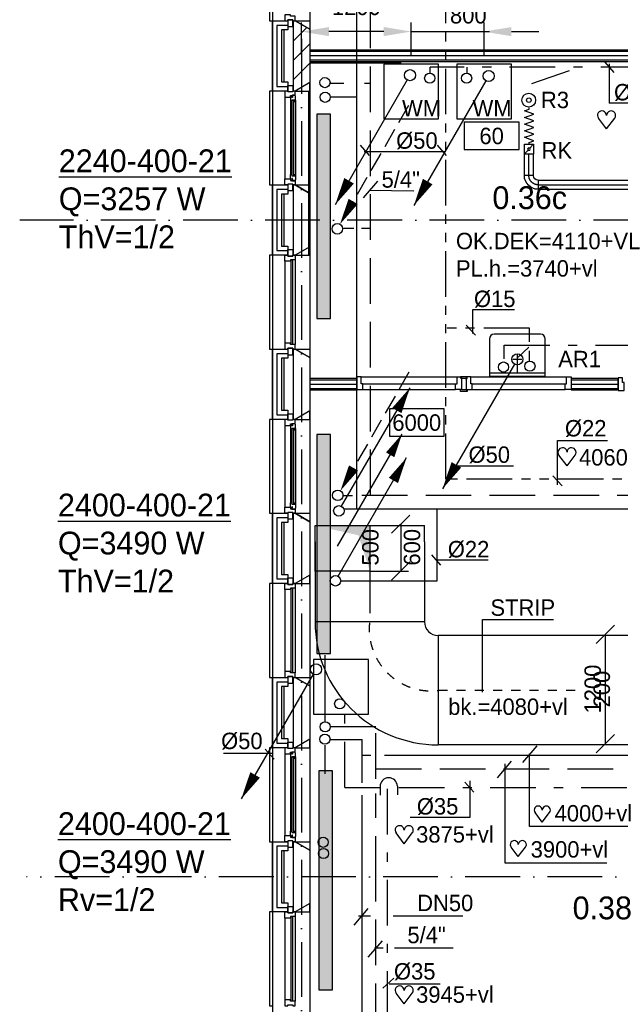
# Model space of a CAD drawing. Extents: x 25315 to 170951, y 867852 to 951952.
# Tile 57 of 119: x 114934 to 121517, y 889830 to 900625. Entities that reach past the tile are written whole.
import ezdxf
from ezdxf.enums import TextEntityAlignment as Align

# ---------------------------------------------------------------- set-up
doc = ezdxf.new("R2010")
doc.units = 0
doc.header["$LTSCALE"] = 100
for name, pattern in [('2322107', [2000, 1000, 1000]), ('2322108', [7, 5, -2]), ('2322109', [10, 5, -2, 1, -2]), ('2322110', [10, 5, -1, 1, -1, 1, -1]), ('CENTER2', [11.25, 7.5, -1.25, 1.25, -1.25]), ('CENTER4', [5, 3.125, -0.625, 0.625, -0.625]), ('DASHDOT', [9, 6, -1.5, 0, -1.5]), ('HIDDEN', [2, 1, -1]), ('LURETOUR', [6, 4, -2])]:
    doc.linetypes.add(name, pattern=pattern)
doc.layers.get('0').update_dxf_attribs({"linetype": 'CONTINUOUS'})
doc.layers.get('DEFPOINTS').update_dxf_attribs({"linetype": 'CONTINUOUS'})
for name, color, linetype in [('AL$7----_STRAMIEN', 1, 'DASHDOT'), ('BOUW', 8, 'CONTINUOUS'), ('FL82----', 7, 'CONTINUOUS'), ('WI561---', 1, 'CONTINUOUS'), ('WL524---', 4, 'CONTINUOUS'), ('WL531---', 4, 'CONTINUOUS'), ('WL532---', 4, 'CONTINUOUS'), ('WL561---', 4, 'CONTINUOUS'), ('WL561---_AANVOER', 4, 'CONTINUOUS'), ('WL561---_RETOUR', 4, 'CONTINUOUS'), ('WL570---', 3, 'CONTINUOUS'), ('WL570---_HARTLIJN', 7, 'CONTINUOUS'), ('WL570---_RETOUR', 3, 'CONTINUOUS'), ('WL570---_TOEVOER', 3, 'CONTINUOUS'), ('WM570---', 1, 'CONTINUOUS')]:
    doc.layers.add(name, color=color, linetype=linetype)
doc.styles.add('BURO-018', font='BUROFONT.shx', dxfattribs={"height": 180})
doc.styles.add('BURO-025', font='BUROFONT.shx', dxfattribs={"height": 250})
doc.dimstyles.new('CEES', dxfattribs={"dimscale": 100, "dimtxt": 3, "dimasz": 3, "dimexe": 1, "dimexo": 1, "dimgap": 1.5, "dimtad": 0, "dimdec": 0, "dimzin": 0, "dimtxsty": 'BURO-018', "dimcen": -3, "dimdle": 1.25, "dimclrd": 1, "dimclre": 1, "dimclrt": 1, "dimazin": 3, "dimtfac": 0.75, "dimtdec": 0, "dimtofl": 0, "dimtmove": 0, "dimatfit": 3, "dimtvp": 1.5, "dimtolj": 1, "dimtzin": 0})

# ---------------------------------------------------------------- blocks, each defined once
blk = doc.blocks.new('2322401')
at = {"color": 0, "linetype": 'CONTINUOUS'}
for p, q in [((-0.5, 0.5, 1), (-0.5, 0.5)), ((-0.5, 0.5, 1), (-0.5, -0.5, 1)), ((0.5, 0.5, 1), (-0.5, 0.5, 1)), ((0.5, 0.5), (-0.5, 0.5)), ((-0.5, 0.5), (-0.5, -0.5)), ((0.5, 0.5, 1), (0.5, 0.5)), ((0.5, -0.5, 1), (0.5, 0.5, 1)), ((0.5, -0.5), (0.5, 0.5)), ((-0.5, -0.5, 1), (-0.5, -0.5)), ((-0.5, -0.5, 1), (0.5, -0.5, 1)), ((-0.5, -0.5), (0.5, -0.5)), ((0.5, -0.5, 1), (0.5, -0.5))]:
    blk.add_line(p, q, dxfattribs=at)
blk = doc.blocks.new('LDV1107')
at = {"color": 0, "linetype": 'CONTINUOUS'}
blk.add_line((0.25, 0.433), (6.75, 11.691), dxfattribs=at)
blk.add_lwpolyline([(6.75, 11.691, 0, 1, 0), (5.5, 9.526, 1, 1, 0)], format="xyseb", dxfattribs=at)
blk.add_circle((0, 0), 0.5, dxfattribs=at)
blk = doc.blocks.new('LDV2121')
at = {"color": 0, "linetype": 'CONTINUOUS'}
blk.add_line((-0.25, -0.433), (-6.75, -11.691), dxfattribs=at)
blk.add_lwpolyline([(-6.75, -11.691, 0, 1, 0), (-5.5, -9.526, 1, 1, 0)], format="xyseb", dxfattribs=at)
blk.add_circle((0, 0), 0.5, dxfattribs=at)
blk = doc.blocks.new('LDV3108')
at = {"color": 0, "linetype": 'CONTINUOUS'}
for p, q in [((6.75, 11.691), (5.813, 10.068)), ((5.438, 9.418), (4.5, 7.794)), ((4.125, 7.145), (3.188, 5.521)), ((2.813, 4.871), (1.875, 3.248)), ((1.5, 2.598), (0.563, 0.974))]:
    blk.add_line(p, q, dxfattribs=at)
blk.add_lwpolyline([(0.25, 0.433, 0, 1, 0), (1.5, 2.598, 1, 1, 0)], format="xyseb", dxfattribs=at)
blk.add_circle((0, 0), 0.5, dxfattribs=at)
blk = doc.blocks.new('LU-ORNAM-969610')
at = {"color": 0, "linetype": 'CONTINUOUS'}
for radius in [75, 25]:
    blk.add_circle((0, 0), radius, dxfattribs=at)
blk = doc.blocks.new('LU-ORND')
at = {"color": 0, "linetype": 'CONTINUOUS'}
for p, q in [((-3, 1.5), (-3, -1.5)), ((3, 1.5), (-3, 1.5)), ((3, -1.5), (3, 1.5)), ((-3, -1.5), (3, -1.5))]:
    blk.add_line(p, q, dxfattribs=at)
blk = doc.blocks.new('LU-PIJL1')
at = {"color": 0, "linetype": 'CONTINUOUS'}
blk.add_line((0, 0), (10.12, 17.54), dxfattribs=at)
blk.add_lwpolyline([(10.12, 17.54, 0, 1.5, 0), (8.25, 14.29, 1.5, 1.5, 0)], format="xyseb", dxfattribs=at)
blk = doc.blocks.new('LU-2-KIZ')
at = {"color": 0, "linetype": 'CONTINUOUS'}
for p, q in [((-0.5, 0.5), (0.5, 0.5)), ((-0.5, -0.5), (-0.5, 0.5)), ((0.5, 0.5), (0.5, -0.5)), ((0.5, -0.5), (-0.5, -0.5))]:
    blk.add_line(p, q, dxfattribs=at)
for points in [[(-0.5, 0.5), (-0.289, 0.289), (0.5, 0.5)], [(-0.5, 0.5), (-0.289, 0.289), (-0.5, -0.5)]]:
    blk.add_solid(points, dxfattribs=at)
blk = doc.blocks.new('*D178')
at = {"color": 1, "linetype": 'BYBLOCK'}
for p, q in [((118024, 594365), (118024, 594721)), ((119224, 594365), (119224, 594721)), ((118924, 594621), (118324, 594621))]:
    blk.add_line(p, q, dxfattribs=at)
for points in [[(118324, 594671), (118324, 594571), (118024, 594621)], [(118924, 594671), (118924, 594571), (119224, 594621)]]:
    blk.add_solid(points, dxfattribs=at)
at = {"layer": 'DEFPOINTS', "color": 0, "linetype": 'BYBLOCK'}
for p in [(118024, 594621), (118024, 594265), (119224, 594265)]:
    blk.add_point(p, dxfattribs=at)
at = {"color": 1, "linetype": 'BYBLOCK', "insert": (118624, 594891), "char_height": 180, "attachment_point": 5, "style": 'BURO-018'}
blk.add_mtext('\\A1;1200', dxfattribs=at)
blk = doc.blocks.new('CVRINFO2')
at = {"color": 0, "linetype": 'CONTINUOUS', "style": 'BURO-025'}
for tag, p in [('CV_TEXT125', (0, 0)), ('CV_TEXT225', (0, -4.17)), ('CV_TEXT325', (0, -8.33)), ('CV_TEXT425', (0, -12.5))]:
    blk.add_attdef(tag, p, '', height=2.5, dxfattribs=at)
blk = doc.blocks.new('CVHATCH1')
at = {"color": 0, "linetype": 'CONTINUOUS'}
blk.add_solid([(-0.5, -0.5), (0.5, -0.5), (-0.5, 0.5), (0.5, 0.5)], dxfattribs=at)
blk = doc.blocks.new('HART')
at = {"color": 1}
for q in [(-39.7, 52.4), (39.7, 52.4)]:
    blk.add_line((0, 0), q, dxfattribs=at)
for centre, start, end in [((-22.1, 65.7), 0, 217.1867), ((22.1, 65.7), 322.8133, 180)]:
    blk.add_arc(centre, 22.1, start, end, dxfattribs=at)
blk = doc.blocks.new('LU-1D-KL-646F')
at = {"color": 0, "linetype": 'CONTINUOUS'}
for p, q in [((-56, 50), (-56, -50)), ((56, 50), (-56, 50)), ((45, 41), (10, 9)), ((56, -50), (56, 50)), ((-56, -50), (56, -50)), ((-10, -9), (-45, -41))]:
    blk.add_line(p, q, dxfattribs=at)
blk.add_circle((0, 0), 14, dxfattribs=at)
blk = doc.blocks.new('LU-1D-F-64187')
at = {"color": 0, "linetype": 'CONTINUOUS'}
for p, q in [((-196, 0), (-182, 0)), ((-182, 0), (-164, 50)), ((-164, 50), (-146, 0)), ((-146, 0), (-127, -50)), ((-127, -50), (-109, 0)), ((-109, 0), (-91, 50)), ((-91, 50), (-73, 0)), ((-73, 0), (-55, -50)), ((-55, -50), (-36, 0)), ((-36, 0), (-18, 50)), ((-18, 50), (0, 0)), ((0, 0), (18, -50)), ((18, -50), (36, 0)), ((36, 0), (55, 50)), ((55, 50), (73, 0)), ((73, 0), (91, -50)), ((91, -50), (109, 0)), ((109, 0), (127, 50)), ((127, 50), (146, 0)), ((146, 0), (164, -50)), ((164, -50), (182, 0)), ((182, 0), (196, 0))]:
    blk.add_line(p, q, dxfattribs=at)
blk = doc.blocks.new('LU-1D-B--1-645A64')
at = {"color": 0, "linetype": 'CONTINUOUS'}
for p, q in [((-100, -50), (-100, 50)), ((-50, -100), (50, -100))]:
    blk.add_line(p, q, dxfattribs=at)
for radius in [150, 50]:
    blk.add_arc((-100, -100), radius, 0, 90, dxfattribs=at)
at = {"layer": 'WL570---_HARTLIJN', "linetype": 'CENTER4'}
blk.add_arc((-100, -100), 100, 0, 90, dxfattribs=at)
blk = doc.blocks.new('LU-1D-K-64')
at = {"color": 0, "linetype": 'CONTINUOUS'}
for p, q in [((-0.5, 50), (0.5, 50)), ((-0.5, -50), (0.5, -50))]:
    blk.add_line(p, q, dxfattribs=at)
at = {"layer": 'WL570---_HARTLIJN', "linetype": 'CENTER2'}
blk.add_line((-0.5, 0), (0.5, 0), dxfattribs=at)
blk = doc.blocks.new('LDS')
at = {"color": 0, "linetype": 'CONTINUOUS'}
for p, q in [((0, 1), (1, 1)), ((0, -1), (1, -1))]:
    blk.add_line(p, q, dxfattribs=at)
blk.add_arc((0, 0), 1, 90, 270, dxfattribs=at)
blk = doc.blocks.new('LU-2D-B--1-4B05A')
at = {"color": 0, "linetype": 'CONTINUOUS'}
for p, q in [((-750, -600), (-750, 600)), ((-600, -750), (600, -750))]:
    blk.add_line(p, q, dxfattribs=at)
for radius in [1350, 150]:
    blk.add_arc((-750, -750), radius, 0, 90, dxfattribs=at)
blk = doc.blocks.new('LU-2D-K-4B0')
at = {"color": 0, "linetype": 'CONTINUOUS'}
for p, q in [((-0.5, 600), (0.5, 600)), ((-0.5, -600), (0.5, -600))]:
    blk.add_line(p, q, dxfattribs=at)
blk = doc.blocks.new('*U490', base_point=(121459, 587401))
at = {"layer": 'WM570---', "linetype": 'CONTINUOUS'}
for p, q in [((121559, 588101), (121359, 587901)), ((121459, 586801), (121459, 588001)), ((121559, 586901), (121359, 586701))]:
    blk.add_line(p, q, dxfattribs=at)
at = {"layer": 'WM570---', "linetype": 'CONTINUOUS', "style": 'BURO-018'}
for s, p in [('1200', (121409, 587401)), ('200', (121509, 587401))]:
    blk.add_text(s, height=180, rotation=90, dxfattribs=at).set_placement(p, align=Align.CENTER)

msp = doc.modelspace()

# ---------------------------------------------------------------- linework, layer by layer
at = {"color": 1, "linetype": 'BYBLOCK'}
for p, q in [((120023.6, 900238.1), (120023.6, 900593.8)), ((118923.6, 900493.8), (118623.6, 900493.8)), ((120323.6, 900493.8), (120623.6, 900493.8))]:
    msp.add_line(p, q, dxfattribs=at)
at = {"color": 0, "linetype": 'CONTINUOUS'}
for p, q in [((120083.3, 897126.3), (120083.3, 896716.3)), ((120643.3, 897176.3), (120133.3, 897176.3)), ((120693.3, 896716.3), (120693.3, 897126.3)), ((120338.3, 896901.3), (120438.3, 896901.3)), ((120388.3, 896751.3), (120388.3, 896951.3)), ((120083.3, 896751.3), (120693.3, 896751.3)), ((120083.3, 896716.3), (120693.3, 896716.3))]:
    msp.add_line(p, q, dxfattribs=at)
for centre, start, end in [((120133.3, 897126.3), 90, 180), ((120643.3, 897126.3), 0, 90)]:
    msp.add_arc(centre, 50, start, end, dxfattribs=at)
at = {"color": 1, "linetype": 'BYBLOCK'}
for points in [[(118923.6, 900543.8), (118923.6, 900443.8), (119223.6, 900493.8)], [(120323.6, 900543.8), (120323.6, 900443.8), (120023.6, 900493.8)]]:
    msp.add_solid(points, dxfattribs=at)
at = {"layer": 'AL$7----_STRAMIEN', "color": 1}
for p, q in [((118023.6, 949018.6), (118023.6, 877276.5)), ((118023.6, 949018.6), (118023.6, 877276.5)), ((129025.4, 898427.5), (114934.4, 898427.5)), ((129419.2, 891227.5), (115008.8, 891227.5))]:
    msp.add_line(p, q, dxfattribs=at)
at = {"layer": 'BOUW'}
for p, q in [((117703.6, 912737.5), (117703.6, 880107.7)), ((117703.6, 900612.7), (117872.6, 900612.7)), ((117703.6, 899842.7), (117703.6, 900612.7)), ((117753.6, 900562.7), (117753.6, 899892.7)), ((117872.6, 900562.7), (117753.6, 900562.7)), ((117753.6, 900562.7), (117753.6, 899892.7)), ((117872.6, 900562.7), (117753.6, 900562.7)), ((117872.6, 900612.7), (117872.6, 900512.7)), ((117933.6, 899842.7), (117933.6, 900612.7)), ((117933.6, 900612.7), (117953.6, 900612.7)), ((117933.6, 900603.6), (117942.7, 900612.7)), ((117933.6, 900391.5), (118081.2, 900539)), ((117953.6, 900612.7), (118113.6, 900520.3)), ((117803.6, 900512.7), (117803.6, 899942.7)), ((117872.6, 900512.7), (117803.6, 900512.7)), ((117833.6, 899942.7), (117833.6, 900512.7)), ((117933.6, 899942.7), (117933.6, 900512.7)), ((118113.6, 900520.3), (118113.6, 899935.1)), ((117933.6, 900179.3), (118113.6, 900359.3)), ((125611.1, 900290.2), (118113.6, 900290.2)), ((118113.6, 900290.2), (118113.6, 900165.2)), ((125596.1, 900275.2), (118113.6, 900275.2)), ((125548.6, 900227.7), (118113.6, 900227.7)), ((117933.6, 899967.2), (118113.6, 900147.2)), ((125501.1, 900180.2), (118113.6, 900180.2)), ((118113.6, 900165.2), (125486.1, 900165.2)), ((118113.6, 900152.7), (119113.6, 900152.7)), ((117753.6, 899892.7), (117872.6, 899892.7)), ((117753.6, 899892.7), (117872.6, 899892.7)), ((117803.6, 899942.7), (117872.6, 899942.7)), ((117872.6, 899942.7), (117872.6, 899842.7)), ((118113.6, 899935.1), (117953.6, 899842.7)), ((117872.6, 899842.7), (117703.6, 899842.7)), ((117953.6, 899842.7), (117933.6, 899842.7)), ((118098.6, 899842.7), (118098.6, 898042.7)), ((117703.6, 898042.7), (117703.6, 898812.7)), ((117703.6, 898812.7), (117872.6, 898812.7)), ((117872.6, 898812.7), (117872.6, 898712.7)), ((117933.6, 898042.7), (117933.6, 898812.7)), ((117933.6, 898812.7), (117953.6, 898812.7)), ((117953.6, 898812.7), (118113.6, 898720.3)), ((117753.6, 898762.7), (117753.6, 898092.7)), ((117872.6, 898762.7), (117753.6, 898762.7)), ((117872.6, 898762.7), (117753.6, 898762.7)), ((117803.6, 898712.7), (117803.6, 898142.7)), ((117872.6, 898712.7), (117803.6, 898712.7)), ((117833.6, 898142.7), (117833.6, 898712.7)), ((117933.6, 898142.7), (117933.6, 898712.7)), ((118113.6, 898720.3), (118113.6, 898135.1)), ((117872.6, 898042.7), (117703.6, 898042.7)), ((117753.6, 898092.7), (117872.6, 898092.7)), ((117753.6, 898092.7), (117872.6, 898092.7)), ((117803.6, 898142.7), (117872.6, 898142.7)), ((117872.6, 898142.7), (117872.6, 898042.7)), ((117953.6, 898042.7), (117933.6, 898042.7)), ((118113.6, 898135.1), (117953.6, 898042.7)), ((117703.6, 897012.7), (117872.6, 897012.7)), ((117703.6, 896242.7), (117703.6, 897012.7)), ((117872.6, 896962.7), (117753.6, 896962.7)), ((117753.6, 896962.7), (117753.6, 896292.7)), ((117872.6, 896962.7), (117753.6, 896962.7)), ((117872.6, 897012.7), (117872.6, 896912.7)), ((117933.6, 896242.7), (117933.6, 897012.7)), ((117933.6, 897012.7), (117953.6, 897012.7)), ((117953.6, 897012.7), (118113.6, 896920.3)), ((117803.6, 896912.7), (117803.6, 896342.7)), ((117872.6, 896912.7), (117803.6, 896912.7)), ((117833.6, 896342.7), (117833.6, 896912.7)), ((117933.6, 896342.7), (117933.6, 896912.7)), ((118113.6, 896920.3), (118113.6, 896335.1)), ((118113.6, 896690.2), (118113.6, 896565.2)), ((118627.6, 896690.2), (118113.6, 896690.2)), ((118113.6, 896675.2), (118627.6, 896675.2)), ((118677.6, 896709.7), (118627.6, 896709.7)), ((118627.6, 896709.7), (118627.6, 896570.7)), ((118627.6, 896565.2), (118627.6, 896690.2)), ((118677.6, 896633.7), (118677.6, 896709.7)), ((118677.6, 896709.7), (119727.6, 896709.7)), ((119727.6, 896709.7), (119777.6, 896709.7)), ((119727.6, 896633.7), (119727.6, 896709.7)), ((119765.1, 896708.2), (119765.1, 896690.2)), ((119777.6, 896708.2), (119765.1, 896708.2)), ((119777.6, 896709.7), (119777.6, 896570.7)), ((119840.1, 896708.2), (119777.6, 896708.2)), ((119827.6, 896690.2), (119777.6, 896690.2)), ((119777.6, 896690.2), (119777.6, 896684.7)), ((119877.6, 896709.7), (119827.6, 896709.7)), ((119827.6, 896709.7), (119827.6, 896570.7)), ((119827.6, 896690.2), (119840.1, 896690.2)), ((119827.6, 896684.7), (119827.6, 896690.2)), ((119840.1, 896690.2), (119840.1, 896708.2)), ((119877.6, 896633.7), (119877.6, 896709.7)), ((119877.6, 896709.7), (120927.6, 896709.7)), ((120927.6, 896709.7), (120977.6, 896709.7)), ((120927.6, 896633.7), (120927.6, 896709.7)), ((120977.6, 896709.7), (120977.6, 896570.7)), ((120977.6, 896690.2), (120977.6, 896565.2)), ((121491.6, 896690.2), (120977.6, 896690.2)), ((120977.6, 896675.2), (121491.6, 896675.2)), ((121491.6, 896565.2), (121491.6, 896690.2)), ((118113.6, 896627.7), (118627.6, 896627.7)), ((118113.6, 896580.2), (118627.6, 896580.2)), ((118113.6, 896565.2), (118627.6, 896565.2)), ((118627.6, 896570.7), (118694.6, 896570.7)), ((118694.6, 896633.7), (118677.6, 896633.7)), ((118694.6, 896570.7), (118694.6, 896633.7)), ((118694.6, 896633.7), (119710.6, 896633.7)), ((118694.6, 896570.7), (119710.6, 896570.7)), ((119710.6, 896633.7), (119727.6, 896633.7)), ((119710.6, 896570.7), (119710.6, 896633.7)), ((119777.6, 896570.7), (119710.6, 896570.7)), ((119765.1, 896547.2), (119765.1, 896565.2)), ((119777.6, 896547.2), (119765.1, 896547.2)), ((119777.6, 896565.2), (119777.6, 896570.7)), ((119827.6, 896565.2), (119777.6, 896565.2)), ((119840.1, 896547.2), (119777.6, 896547.2)), ((119827.6, 896570.7), (119894.6, 896570.7)), ((119827.6, 896570.7), (119827.6, 896565.2)), ((119827.6, 896565.2), (119840.1, 896565.2)), ((119840.1, 896565.2), (119840.1, 896547.2)), ((119894.6, 896633.7), (119877.6, 896633.7)), ((119894.6, 896570.7), (119894.6, 896633.7)), ((119894.6, 896633.7), (120910.6, 896633.7)), ((119894.6, 896570.7), (120910.6, 896570.7)), ((120910.6, 896633.7), (120927.6, 896633.7)), ((120910.6, 896570.7), (120910.6, 896633.7)), ((120977.6, 896570.7), (120910.6, 896570.7)), ((120977.6, 896627.7), (121491.6, 896627.7)), ((120977.6, 896580.2), (121491.6, 896580.2)), ((120977.6, 896565.2), (121491.6, 896565.2)), ((117803.6, 896342.7), (117872.6, 896342.7)), ((117872.6, 896342.7), (117872.6, 896242.7)), ((118113.6, 896335.1), (117953.6, 896242.7)), ((117872.6, 896242.7), (117703.6, 896242.7)), ((117753.6, 896292.7), (117872.6, 896292.7)), ((117753.6, 896292.7), (117872.6, 896292.7)), ((117953.6, 896242.7), (117933.6, 896242.7)), ((117703.6, 894442.7), (117703.6, 895212.7)), ((117703.6, 895212.7), (117872.6, 895212.7)), ((117753.6, 895162.7), (117753.6, 894492.7)), ((117753.6, 895162.7), (117753.6, 894492.7)), ((117872.6, 895162.7), (117753.6, 895162.7)), ((117872.6, 895162.7), (117753.6, 895162.7)), ((117872.6, 895212.7), (117872.6, 895112.7)), ((117933.6, 894442.7), (117933.6, 895212.7)), ((117933.6, 895212.7), (117953.6, 895212.7)), ((117953.6, 895212.7), (118113.6, 895120.3)), ((117803.6, 895112.7), (117803.6, 894542.7)), ((117872.6, 895112.7), (117803.6, 895112.7)), ((117833.6, 894542.7), (117833.6, 895112.7)), ((117933.6, 894542.7), (117933.6, 895112.7)), ((118113.6, 895120.3), (118113.6, 894535.1)), ((117753.6, 894492.7), (117872.6, 894492.7)), ((117753.6, 894492.7), (117872.6, 894492.7)), ((117803.6, 894542.7), (117872.6, 894542.7)), ((117872.6, 894542.7), (117872.6, 894442.7)), ((118113.6, 894535.1), (117953.6, 894442.7)), ((117872.6, 894442.7), (117703.6, 894442.7)), ((117953.6, 894442.7), (117933.6, 894442.7)), ((117703.6, 893412.7), (117872.6, 893412.7)), ((117703.6, 892642.7), (117703.6, 893412.7)), ((117872.6, 893412.7), (117872.6, 893312.7)), ((117933.6, 892642.7), (117933.6, 893412.7)), ((117933.6, 893412.7), (117953.6, 893412.7)), ((117953.6, 893412.7), (118113.6, 893320.3)), ((117753.6, 893362.7), (117753.6, 892692.7)), ((117872.6, 893362.7), (117753.6, 893362.7)), ((117753.6, 893362.7), (117753.6, 892692.7)), ((117872.6, 893362.7), (117753.6, 893362.7)), ((117803.6, 893312.7), (117803.6, 892742.7)), ((117872.6, 893312.7), (117803.6, 893312.7)), ((117833.6, 892742.7), (117833.6, 893312.7)), ((117933.6, 892742.7), (117933.6, 893312.7)), ((118113.6, 893320.3), (118113.6, 892735.1)), ((117753.6, 892692.7), (117872.6, 892692.7)), ((117753.6, 892692.7), (117872.6, 892692.7)), ((117803.6, 892742.7), (117872.6, 892742.7)), ((117872.6, 892742.7), (117872.6, 892642.7)), ((118113.6, 892735.1), (117953.6, 892642.7)), ((117872.6, 892642.7), (117703.6, 892642.7)), ((117953.6, 892642.7), (117933.6, 892642.7)), ((117703.6, 890842.7), (117703.6, 891612.7)), ((117703.6, 891612.7), (117872.6, 891612.7)), ((117872.6, 891612.7), (117872.6, 891512.7)), ((117933.6, 890842.7), (117933.6, 891612.7)), ((117933.6, 891612.7), (117953.6, 891612.7)), ((117953.6, 891612.7), (118113.6, 891520.3)), ((117753.6, 891562.7), (117753.6, 890892.7)), ((117753.6, 891562.7), (117753.6, 890892.7)), ((117872.6, 891562.7), (117753.6, 891562.7)), ((117872.6, 891562.7), (117753.6, 891562.7)), ((117803.6, 891512.7), (117803.6, 890942.7)), ((117872.6, 891512.7), (117803.6, 891512.7)), ((117833.6, 890942.7), (117833.6, 891512.7)), ((117933.6, 890942.7), (117933.6, 891512.7)), ((118113.6, 891520.3), (118113.6, 890935.1)), ((117803.6, 890942.7), (117872.6, 890942.7)), ((117872.6, 890942.7), (117872.6, 890842.7)), ((118113.6, 890935.1), (117953.6, 890842.7)), ((117872.6, 890842.7), (117703.6, 890842.7)), ((117753.6, 890892.7), (117872.6, 890892.7)), ((117753.6, 890892.7), (117872.6, 890892.7)), ((117953.6, 890842.7), (117933.6, 890842.7))]:
    msp.add_line(p, q, dxfattribs=at)
for points in [[(118113.6, 901735.1), (118113.6, 900520.3)], [(117703.6, 901642.7), (117673.6, 901642.7), (117673.6, 900612.7), (117703.6, 900612.7)], [(118113.6, 899935.1), (118113.6, 898720.3)], [(117703.6, 899842.7), (117673.6, 899842.7), (117673.6, 898812.7), (117703.6, 898812.7)], [(117839.6, 899775.7), (117839.6, 898879.7)], [(117902.6, 899728.6), (117902.6, 898926.8)], [(117956.6, 899743.5), (117956.6, 898911.9)], [(117703.6, 898042.7), (117673.6, 898042.7), (117673.6, 897012.7), (117703.6, 897012.7)], [(118113.6, 898135.1), (118113.6, 896920.3)], [(117839.6, 897975.7), (117839.6, 897079.7)], [(117953.6, 897992.7), (117953.6, 897062.7)], [(121491.6, 896697.2), (121491.6, 896558.2), (121558.6, 896558.2), (121558.6, 896646.2), (121541.6, 896646.2), (121541.6, 896697.2), (121491.6, 896697.2)], [(118113.6, 896335.1), (118113.6, 895120.3)], [(117703.6, 896242.7), (117673.6, 896242.7), (117673.6, 895212.7), (117703.6, 895212.7)], [(117839.6, 896175.7), (117839.6, 895279.7)], [(117902.6, 896128.6), (117902.6, 895326.8)], [(117956.6, 896143.5), (117956.6, 895311.9)], [(118113.6, 894535.1), (118113.6, 893320.3)], [(117703.6, 894442.7), (117673.6, 894442.7), (117673.6, 893412.7), (117703.6, 893412.7)], [(117839.6, 894375.7), (117839.6, 893479.7)], [(117953.6, 894392.7), (117953.6, 893462.7)], [(118113.6, 892735.1), (118113.6, 891520.3)], [(117703.6, 892642.7), (117673.6, 892642.7), (117673.6, 891612.7), (117703.6, 891612.7)], [(117839.6, 892575.7), (117839.6, 891679.7)], [(117956.6, 892543.5), (117956.6, 891711.9)], [(117902.6, 892528.6), (117902.6, 891726.8)], [(118113.6, 890935.1), (118113.6, 889720.3)], [(117703.6, 890842.7), (117673.6, 890842.7), (117673.6, 889812.7), (117703.6, 889812.7)], [(117839.6, 890775.7), (117839.6, 889879.7)], [(117953.6, 890792.7), (117953.6, 889862.7)]]:
    msp.add_lwpolyline(points, dxfattribs=at)
for points in [[(117953.6, 900662.7), (117953.6, 900662.7), (117902.6, 900662.7), (117902.6, 900679.7), (117839.6, 900679.7), (117839.6, 900679.7), (117839.6, 900679.7), (117839.6, 900679.7), (117839.6, 900679.7), (117839.6, 900612.7), (117872.6, 900612.7), (117872.6, 900622.7), (117928.6, 900622.7), (117928.6, 900612.7), (117928.6, 900612.7), (117953.6, 900612.7)], [(117928.6, 900622.7), (117872.6, 900622.7), (117872.6, 900551.7), (117928.6, 900551.7)], [(117953.6, 900612.7), (118113.6, 900612.7), (118113.6, 900520.3)], [(117928.6, 899832.7), (117872.6, 899832.7), (117872.6, 899903.7), (117928.6, 899903.7)], [(117953.6, 899842.7), (118113.6, 899842.7), (118113.6, 899935.1)], [(117953.6, 899842.7), (117928.6, 899842.7), (117928.6, 899832.7), (117872.6, 899832.7), (117872.6, 899842.7), (117839.6, 899842.7), (117839.6, 899775.7), (117902.6, 899775.7), (117902.6, 899792.7), (117917.6, 899792.7), (117917.6, 899798.7), (117953.6, 899798.7)], [(117956.6, 899786), (117952.4, 899788.4), (117952.4, 899795.5), (117922.6, 899795.5), (117922.6, 899773), (117917.6, 899773), (117917.6, 899781), (117902.6, 899781), (117902.6, 899775.7), (117902.6, 899728.6), (117915.6, 899726.5), (117915.6, 899743.5), (117956.6, 899743.5)], [(117938.6, 899741.5), (117917.6, 899741.5), (117917.6, 898913.9), (117938.6, 898913.9)], [(117954.3, 899743.5), (117940.8, 899743.5), (117940.8, 899726.5), (117954.3, 899726.5)], [(117956.6, 898869.4), (117952.4, 898866.9), (117952.4, 898859.9), (117922.6, 898859.9), (117922.6, 898882.4), (117917.6, 898882.4), (117917.6, 898874.4), (117902.6, 898874.4), (117902.6, 898879.7), (117902.6, 898926.8), (117915.6, 898928.9), (117915.6, 898911.9), (117956.6, 898911.9)], [(117954.3, 898911.9), (117940.8, 898911.9), (117940.8, 898928.9), (117954.3, 898928.9)], [(117953.6, 898812.7), (117928.6, 898812.7), (117928.6, 898822.7), (117872.6, 898822.7), (117872.6, 898812.7), (117839.6, 898812.7), (117839.6, 898879.7), (117902.6, 898879.7), (117902.6, 898862.7), (117917.6, 898862.7), (117917.6, 898856.7), (117953.6, 898856.7)], [(117928.6, 898822.7), (117872.6, 898822.7), (117872.6, 898751.7), (117928.6, 898751.7)], [(117953.6, 898812.7), (118113.6, 898812.7), (118113.6, 898720.3)], [(117953.6, 897992.7), (117953.6, 897992.7), (117902.6, 897992.7), (117902.6, 897975.7), (117839.6, 897975.7), (117839.6, 897975.7), (117839.6, 897975.7), (117839.6, 897975.7), (117839.6, 897975.7), (117839.6, 898042.7), (117872.6, 898042.7), (117872.6, 898032.7), (117928.6, 898032.7), (117928.6, 898042.7), (117928.6, 898042.7), (117953.6, 898042.7)], [(117928.6, 898032.7), (117872.6, 898032.7), (117872.6, 898103.7), (117928.6, 898103.7)], [(117953.6, 898042.7), (118113.6, 898042.7), (118113.6, 898135.1)], [(117927.6, 897987.7), (117906.6, 897987.7), (117906.6, 897067.7), (117927.6, 897067.7)], [(117953.6, 897062.7), (117953.6, 897062.7), (117902.6, 897062.7), (117902.6, 897079.7), (117839.6, 897079.7), (117839.6, 897079.7), (117839.6, 897079.7), (117839.6, 897079.7), (117839.6, 897079.7), (117839.6, 897012.7), (117872.6, 897012.7), (117872.6, 897022.7), (117928.6, 897022.7), (117928.6, 897012.7), (117928.6, 897012.7), (117953.6, 897012.7)], [(117928.6, 897022.7), (117872.6, 897022.7), (117872.6, 896951.7), (117928.6, 896951.7)], [(117953.6, 897012.7), (118113.6, 897012.7), (118113.6, 896920.3)], [(117953.6, 896242.7), (118113.6, 896242.7), (118113.6, 896335.1)], [(117953.6, 896242.7), (117928.6, 896242.7), (117928.6, 896232.7), (117872.6, 896232.7), (117872.6, 896242.7), (117839.6, 896242.7), (117839.6, 896175.7), (117902.6, 896175.7), (117902.6, 896192.7), (117917.6, 896192.7), (117917.6, 896198.7), (117953.6, 896198.7)], [(117928.6, 896232.7), (117872.6, 896232.7), (117872.6, 896303.7), (117928.6, 896303.7)], [(117956.6, 896186), (117952.4, 896188.4), (117952.4, 896195.5), (117922.6, 896195.5), (117922.6, 896173), (117917.6, 896173), (117917.6, 896181), (117902.6, 896181), (117902.6, 896175.7), (117902.6, 896128.6), (117915.6, 896126.5), (117915.6, 896143.5), (117956.6, 896143.5)], [(117938.6, 896141.5), (117917.6, 896141.5), (117917.6, 895313.9), (117938.6, 895313.9)], [(117954.3, 896143.5), (117940.8, 896143.5), (117940.8, 896126.5), (117954.3, 896126.5)], [(117953.6, 895212.7), (117928.6, 895212.7), (117928.6, 895222.7), (117872.6, 895222.7), (117872.6, 895212.7), (117839.6, 895212.7), (117839.6, 895279.7), (117902.6, 895279.7), (117902.6, 895262.7), (117917.6, 895262.7), (117917.6, 895256.7), (117953.6, 895256.7)], [(117956.6, 895269.4), (117952.4, 895266.9), (117952.4, 895259.9), (117922.6, 895259.9), (117922.6, 895282.4), (117917.6, 895282.4), (117917.6, 895274.4), (117902.6, 895274.4), (117902.6, 895279.7), (117902.6, 895326.8), (117915.6, 895328.9), (117915.6, 895311.9), (117956.6, 895311.9)], [(117954.3, 895311.9), (117940.8, 895311.9), (117940.8, 895328.9), (117954.3, 895328.9)], [(117928.6, 895222.7), (117872.6, 895222.7), (117872.6, 895151.7), (117928.6, 895151.7)], [(117953.6, 895212.7), (118113.6, 895212.7), (118113.6, 895120.3)], [(117928.6, 894432.7), (117872.6, 894432.7), (117872.6, 894503.7), (117928.6, 894503.7)], [(117953.6, 894442.7), (118113.6, 894442.7), (118113.6, 894535.1)], [(117953.6, 894392.7), (117953.6, 894392.7), (117902.6, 894392.7), (117902.6, 894375.7), (117839.6, 894375.7), (117839.6, 894375.7), (117839.6, 894375.7), (117839.6, 894375.7), (117839.6, 894375.7), (117839.6, 894442.7), (117872.6, 894442.7), (117872.6, 894432.7), (117928.6, 894432.7), (117928.6, 894442.7), (117928.6, 894442.7), (117953.6, 894442.7)], [(117927.6, 894387.7), (117906.6, 894387.7), (117906.6, 893467.7), (117927.6, 893467.7)], [(117953.6, 893462.7), (117953.6, 893462.7), (117902.6, 893462.7), (117902.6, 893479.7), (117839.6, 893479.7), (117839.6, 893479.7), (117839.6, 893479.7), (117839.6, 893479.7), (117839.6, 893479.7), (117839.6, 893412.7), (117872.6, 893412.7), (117872.6, 893422.7), (117928.6, 893422.7), (117928.6, 893412.7), (117928.6, 893412.7), (117953.6, 893412.7)], [(117928.6, 893422.7), (117872.6, 893422.7), (117872.6, 893351.7), (117928.6, 893351.7)], [(117953.6, 893412.7), (118113.6, 893412.7), (118113.6, 893320.3)], [(117928.6, 892632.7), (117872.6, 892632.7), (117872.6, 892703.7), (117928.6, 892703.7)], [(117953.6, 892642.7), (118113.6, 892642.7), (118113.6, 892735.1)], [(117953.6, 892642.7), (117928.6, 892642.7), (117928.6, 892632.7), (117872.6, 892632.7), (117872.6, 892642.7), (117839.6, 892642.7), (117839.6, 892575.7), (117902.6, 892575.7), (117902.6, 892592.7), (117917.6, 892592.7), (117917.6, 892598.7), (117953.6, 892598.7)], [(117956.6, 892586), (117952.4, 892588.4), (117952.4, 892595.5), (117922.6, 892595.5), (117922.6, 892573), (117917.6, 892573), (117917.6, 892581), (117902.6, 892581), (117902.6, 892575.7), (117902.6, 892528.6), (117915.6, 892526.5), (117915.6, 892543.5), (117956.6, 892543.5)], [(117938.6, 892541.5), (117917.6, 892541.5), (117917.6, 891713.9), (117938.6, 891713.9)], [(117954.3, 892543.5), (117940.8, 892543.5), (117940.8, 892526.5), (117954.3, 892526.5)], [(117953.6, 891612.7), (117928.6, 891612.7), (117928.6, 891622.7), (117872.6, 891622.7), (117872.6, 891612.7), (117839.6, 891612.7), (117839.6, 891679.7), (117902.6, 891679.7), (117902.6, 891662.7), (117917.6, 891662.7), (117917.6, 891656.7), (117953.6, 891656.7)], [(117956.6, 891669.4), (117952.4, 891666.9), (117952.4, 891659.9), (117922.6, 891659.9), (117922.6, 891682.4), (117917.6, 891682.4), (117917.6, 891674.4), (117902.6, 891674.4), (117902.6, 891679.7), (117902.6, 891726.8), (117915.6, 891728.9), (117915.6, 891711.9), (117956.6, 891711.9)], [(117954.3, 891711.9), (117940.8, 891711.9), (117940.8, 891728.9), (117954.3, 891728.9)], [(117928.6, 891622.7), (117872.6, 891622.7), (117872.6, 891551.7), (117928.6, 891551.7)], [(117953.6, 891612.7), (118113.6, 891612.7), (118113.6, 891520.3)], [(117953.6, 890842.7), (118113.6, 890842.7), (118113.6, 890935.1)], [(117953.6, 890792.7), (117953.6, 890792.7), (117902.6, 890792.7), (117902.6, 890775.7), (117839.6, 890775.7), (117839.6, 890775.7), (117839.6, 890775.7), (117839.6, 890775.7), (117839.6, 890775.7), (117839.6, 890842.7), (117872.6, 890842.7), (117872.6, 890832.7), (117928.6, 890832.7), (117928.6, 890842.7), (117928.6, 890842.7), (117953.6, 890842.7)], [(117928.6, 890832.7), (117872.6, 890832.7), (117872.6, 890903.7), (117928.6, 890903.7)], [(117927.6, 890787.7), (117906.6, 890787.7), (117906.6, 889867.7), (117927.6, 889867.7)], [(117953.6, 889862.7), (117953.6, 889862.7), (117902.6, 889862.7), (117902.6, 889879.7), (117839.6, 889879.7), (117839.6, 889879.7), (117839.6, 889879.7), (117839.6, 889879.7), (117839.6, 889879.7), (117839.6, 889812.7), (117872.6, 889812.7), (117872.6, 889822.7), (117928.6, 889822.7), (117928.6, 889812.7), (117928.6, 889812.7), (117953.6, 889812.7)]]:
    msp.add_lwpolyline(points, close=True, dxfattribs=at)
at = {"layer": 'DEFPOINTS', "color": 0, "linetype": 'BYBLOCK'}
for p in [(119223.6, 900493.8), (120023.6, 900493.8), (120023.6, 900138.1)]:
    msp.add_point(p, dxfattribs=at)
at = {"layer": 'FL82----'}
for points in [[(118923.6, 900138.1), (118923.6, 899538.1), (119523.6, 899538.1), (119523.6, 900138.1)], [(119723.6, 900138.1), (119723.6, 899538.1), (120323.6, 899538.1), (120323.6, 900138.1)], [(118155.9, 893011.6), (118755.9, 893011.6), (118755.9, 893611.6), (118155.9, 893611.6)]]:
    msp.add_lwpolyline(points, close=True, dxfattribs=at)
at = {"layer": 'WL531---', "color": 1}
msp.add_line((119223.6, 900493.8), (120082.1, 900493.8), dxfattribs=at)
at = {"layer": 'WL531---', "linetype": '2322109'}
for p, q in [((119431.7, 900038), (119431.7, 900103.5)), ((123804, 900103.5), (119431.7, 900103.5)), ((119839.2, 900043), (119839.2, 900103.5)), ((120520.1, 897092.6), (120520.1, 897240.8)), ((120243.9, 896907.9), (120243.9, 897056.4)), ((120243.9, 897056.4), (123893.8, 897056.4)), ((120520.1, 896873.4), (120520.1, 896993.6)), ((118496.3, 892207.8), (118496.3, 893085.1)), ((118496.3, 892207.8), (118876.1, 892207.8)), ((118966.5, 886693.1), (118966.5, 892204.7)), ((119089.1, 892207.8), (123895.8, 892207.8))]:
    msp.add_line(p, q, dxfattribs=at)
at = {"layer": 'WL532---', "linetype": '2322110'}
for p, q in [((119603.9, 895587.3), (119603.9, 905800.5)), ((120520.1, 897240.8), (119613.6, 897240.8)), ((126332.2, 895587.3), (119603.9, 895587.3))]:
    msp.add_line(p, q, dxfattribs=at)
at = {"layer": 'WL561---', "color": 1}
for p, q in [((121394.7, 900140.5), (121394.7, 899708.5)), ((121890.9, 899708.5), (121394.7, 899708.5)), ((118702.8, 898671.7), (118859, 898853.9)), ((118763.5, 898753.9), (119253.7, 898749.9)), ((120355.9, 897442.7), (119896.6, 897442.7)), ((119896.6, 897442.7), (119896.6, 897185.3)), ((120398.6, 896925), (120514.6, 897033.6)), ((120829.5, 895523.2), (120829.5, 896009.6)), ((120829.5, 896009.6), (121376, 896009.6)), ((120069.3, 894698.3), (119517.4, 894698.3)), ((120448.7, 892479.8), (120604.9, 892662)), ((120169.1, 892312.1), (120325.4, 892494.3)), ((119866.1, 892281.2), (119866.1, 891878.8)), ((119866.1, 891878.8), (119214.9, 891878.8)), ((118598.8, 890696.3), (118755, 890878.4)), ((118649.1, 890800.2), (118778, 890800.2)), ((119026.3, 890800.2), (119790.4, 890800.2)), ((118753.5, 890344.8), (118909.7, 890527)), ((118822.8, 890448.8), (118919.5, 890448.8)), ((119043.7, 890448.8), (119683.9, 890448.8)), ((118914.4, 890007.7), (119036.3, 890115.9)), ((118982.1, 890055.8), (119541.6, 890055.8))]:
    msp.add_line(p, q, dxfattribs=at)
at = {"layer": 'WL561---'}
for p, q in [((118277.7, 893658.6), (118277.7, 892919.9)), ((118277.7, 892670.2), (118277.7, 892358))]:
    msp.add_line(p, q, dxfattribs=at)
at = {"layer": 'WL561---', "color": 1}
for centre in [(118279.8, 899934.7), (119427.8, 899984.4), (119832.1, 899984.4), (118282.5, 899774.1), (120236.4, 896816.5), (120526.1, 896825.9), (118441.3, 893124.3), (118282.5, 892871.3), (118279.8, 892737), (118260.5, 891605.8), (118263.2, 891483.2)]:
    msp.add_circle(centre, 55.7, dxfattribs=at)
at = {"layer": 'WL561---_AANVOER', "linetype": '2322107'}
for p, q in [((118630.4, 895260.9), (118630.4, 905982.1)), ((118343.5, 899777.1), (118627.9, 899777.1)), ((118484.5, 895260.9), (123555.1, 895260.9)), ((119510.5, 894473.2), (119510.5, 895260.9)), ((118453.9, 894473.2), (119510.5, 894473.2)), ((118343.5, 892874.2), (118838.3, 892874.2)), ((118688.3, 892256.9), (118688.3, 892731.5)), ((118688.3, 892560.3), (118781.3, 892560.3)), ((118932.3, 892560.3), (123555.1, 892560.3)), ((118688.3, 891112.5), (118688.3, 892123.9)), ((118688.3, 890952.5), (118688.3, 891112.5)), ((118688.3, 888843), (118688.3, 890952.5))]:
    msp.add_line(p, q, dxfattribs=at)
at = {"layer": 'WL561---_RETOUR', "linetype": '2322108'}
for p, q in [((118780.4, 895410.9), (118780.4, 905903.8)), ((118329.7, 899929.1), (118488.1, 899929.1)), ((118712.2, 899929.1), (118780.4, 899929.1)), ((118482, 898340.2), (118594.5, 898340.2)), ((118678.6, 898340.2), (118780.4, 898340.2)), ((118470.4, 895408.1), (118583.4, 895408.1)), ((118683.7, 895410.9), (123705.1, 895410.9)), ((118838.3, 892301.3), (118838.3, 892874.2)), ((118329.7, 892731.5), (118688.3, 892731.5)), ((118838.3, 892410.3), (123705.1, 892410.3)), ((118838.3, 891174.1), (118838.3, 892141.6)), ((118838.3, 888858.1), (118838.3, 891174.1))]:
    msp.add_line(p, q, dxfattribs=at)
at = {"layer": 'WL570---', "color": 1}
for p, q in [((120957.2, 900064), (120543.5, 899920.6)), ((121643.3, 891779.6), (120521.3, 891779.6)), ((121369.6, 891378.5), (120255.7, 891378.5))]:
    msp.add_line(p, q, dxfattribs=at)
at = {"layer": 'WL570---_HARTLIJN', "color": 1, "linetype": 'CONTINUOUS'}
for p, q in [((121345.5, 900158.9), (121444.7, 900047.3)), ((118665.4, 899248), (118764.6, 899136.5)), ((119509.5, 899248.7), (119608.7, 899137.1)), ((119595.1, 899175.6), (118709.7, 899175)), ((119829, 897277.2), (119928.2, 897165.7)), ((120347.5, 895728.3), (119721.3, 895728.3)), ((120778.6, 895624.8), (120877.7, 895513.2)), ((119447.6, 894757.4), (119546.8, 894645.8)), ((117712.1, 892577.9), (117166.5, 892577.9)), ((117625.3, 892627.5), (117724.5, 892516)), ((119814, 892266.7), (119913.1, 892155.2))]:
    msp.add_line(p, q, dxfattribs=at)
at = {"layer": 'WL570---_RETOUR'}
for p, q in [((118671, 895077.7), (119370.5, 895077.7)), ((119370.8, 894901.6), (119370.8, 895077.7))]:
    msp.add_line(p, q, dxfattribs=at)
at = {"layer": 'WM570---', "linetype": 'CONTINUOUS'}
for p, q in [((119010.2, 894993.7), (119209.6, 895193.1)), ((119109.9, 895092.7), (119109.9, 894579.4)), ((119010.2, 894481.3), (119209.6, 894680.7))]:
    msp.add_line(p, q, dxfattribs=at)
at = {"layer": 'WM570---'}
for p, q in [((118771.7, 894579.8), (118771.7, 894119)), ((118772.6, 894577.7), (119196.9, 894577.7)), ((120005.8, 893251.3), (120005.8, 894050.1)), ((120005.8, 894050.1), (120785.5, 894050.1)), ((120521.3, 891779.6), (120521.3, 892576.5)), ((120255.7, 891378.5), (120255.7, 892464.7))]:
    msp.add_line(p, q, dxfattribs=at)
at = {"layer": 'WM570---', "linetype": 'HIDDEN'}
msp.add_line((119521.7, 893274), (121030.5, 893274), dxfattribs=at)
msp.add_arc((119443.9, 893944.6), 679.1, 174.38046, 277.13564, dxfattribs=at)

# ---------------------------------------------------------------- block references
at = {"layer": 'WI561---'}
ref = msp.add_blockref('CVRINFO2', (115363, 898952.4), dxfattribs=dict(at, xscale=100, yscale=100, zscale=100))
ref.add_attrib('CV_TEXT125', '%%u2240-400-21', (115363, 898952.4), dxfattribs={"layer": '0', "color": 2, "linetype": 'CONTINUOUS', "height": 250, "style": 'BURO-025'})
ref.add_attrib('CV_TEXT225', 'Q=3257 W', (115363, 898535.7), dxfattribs={"layer": '0', "color": 2, "linetype": 'CONTINUOUS', "height": 250, "style": 'BURO-025'})
ref.add_attrib('CV_TEXT325', 'ThV=1/2', (115363, 898119.1), dxfattribs={"layer": '0', "color": 2, "linetype": 'CONTINUOUS', "height": 250, "style": 'BURO-025'})
ref = msp.add_blockref('CVRINFO2', (115353.3, 895178.1), dxfattribs=dict(at, xscale=100, yscale=100, zscale=100))
ref.add_attrib('CV_TEXT125', '%%u2400-400-21', (115353.3, 895178.1), dxfattribs={"layer": '0', "color": 2, "linetype": 'CONTINUOUS', "height": 250, "style": 'BURO-025'})
ref.add_attrib('CV_TEXT225', 'Q=3490 W', (115353.3, 894761.5), dxfattribs={"layer": '0', "color": 2, "linetype": 'CONTINUOUS', "height": 250, "style": 'BURO-025'})
ref.add_attrib('CV_TEXT325', 'ThV=1/2', (115353.3, 894344.8), dxfattribs={"layer": '0', "color": 2, "linetype": 'CONTINUOUS', "height": 250, "style": 'BURO-025'})
ref = msp.add_blockref('CVRINFO2', (115353.3, 891685.3), dxfattribs=dict(at, xscale=100, yscale=100, zscale=100))
ref.add_attrib('CV_TEXT125', '%%u2400-400-21', (115353.3, 891685.3), dxfattribs={"layer": '0', "color": 2, "linetype": 'CONTINUOUS', "height": 250, "style": 'BURO-025'})
ref.add_attrib('CV_TEXT225', 'Q=3490 W', (115353.3, 891268.6), dxfattribs={"layer": '0', "color": 2, "linetype": 'CONTINUOUS', "height": 250, "style": 'BURO-025'})
ref.add_attrib('CV_TEXT325', 'Rv=1/2', (115353.3, 890851.9), dxfattribs={"layer": '0', "color": 2, "linetype": 'CONTINUOUS', "height": 250, "style": 'BURO-025'})
at = {"layer": 'WL524---', "color": 2, "xscale": 121.5, "yscale": 121.5, "zscale": 121.5}
for p in [(119212.5, 900016.1), (120074, 900007.4), (120388.3, 896901.3), (118182.7, 893502)]:
    msp.add_blockref('LDV2121', p, dxfattribs=at)
at = {"layer": 'WL531---', "color": 2, "xscale": 94.5, "yscale": 94.5, "zscale": 94.5, "rotation": 270.6028417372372}
msp.add_blockref('LDS', (118978.6, 892218.5), dxfattribs=at)
at = {"layer": 'WL561---', "yscale": 150, "rotation": 90}
for name, p, xscale, zscale in [('2322401', (118265.7, 898467.3), 2240, 400), ('CVHATCH1', (118265.7, 898467.3), 2240, 2240), ('2322401', (118265.7, 894877.4), 2400, 400), ('CVHATCH1', (118265.7, 894877.4), 2400, 2400), ('2322401', (118286.6, 891187.6), 2400, 400), ('CVHATCH1', (118286.6, 891187.6), 2400, 2400)]:
    msp.add_blockref(name, p, dxfattribs=dict(at, xscale=xscale, zscale=zscale))
at = {"layer": 'WL561---_AANVOER', "color": 2, "xscale": 115.5, "yscale": 115.5, "zscale": 115.5}
for p in [(118432.4, 895239.5), (118395.1, 894472.9)]:
    msp.add_blockref('LDV1107', p, dxfattribs=at)
at = {"layer": 'WL561---_RETOUR', "color": 2, "xscale": 115.5, "yscale": 115.5, "zscale": 115.5}
for p in [(118415.4, 898331.8), (118420.1, 895409.4)]:
    msp.add_blockref('LDV3108', p, dxfattribs=at)
at = {"layer": 'WL570---', "color": 1}
for p, xscale, yscale, zscale in [((120661.6, 891827.5), 2, 2, 2), ((119148, 891590.4), 2.25, 2.25, 2.25), ((120399, 891448.9), 2, 2, 2), ((119148, 889834.1), 2.25, 2.25, 2.25)]:
    msp.add_blockref('HART', p, dxfattribs=dict(at, xscale=xscale, yscale=yscale, zscale=zscale))
at = {"layer": 'WL570---_RETOUR'}
msp.add_blockref('LU-ORNAM-969610', (120513.9, 899742.3), dxfattribs=at)
at = {"layer": 'WL570---_RETOUR', "linetype": 'LURETOUR'}
for name, p, xscale, rotation in [('LU-1D-F-64187', (120518.4, 899461.9), -1, 270), ('LU-1D-K-64', (120515.1, 899031.4), -233.1204493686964, 270), ('LU-1D-B--1-645A64', (120515.1, 898815), -1, 90), ('LU-1D-K-64', (122279.2, 898815), -3328.175275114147, 180), ('LU-2D-K-4B0', (118771.7, 894462.8), 877.6654882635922, 270), ('LU-2D-K-4B0', (121451.8, 893274), 3860.308917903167, 180)]:
    msp.add_blockref(name, p, dxfattribs=dict(at, xscale=xscale, rotation=rotation))
at = {"layer": 'WL570---_RETOUR', "linetype": 'CONTINUOUS', "xscale": -1, "rotation": 90}
msp.add_blockref('LU-1D-KL-646F', (120515.1, 899205.3), dxfattribs=at)
at = {"layer": 'WL570---_RETOUR', "linetype": 'LURETOUR', "xscale": 500, "yscale": 600, "rotation": 270}
msp.add_blockref('LU-2-KIZ', (118472.6, 894827.7), dxfattribs=at)
at = {"layer": 'WL570---_RETOUR', "linetype": 'LURETOUR', "rotation": 180}
msp.add_blockref('LU-2D-B--1-4B05A', (118771.7, 893274), dxfattribs=at)
at = {"layer": 'WL570---_TOEVOER', "xscale": 70, "yscale": 70, "zscale": 70}
msp.add_blockref('LU-PIJL1', (118417, 894854), dxfattribs=at)
at = {"layer": 'WM570---', "xscale": 2.25, "yscale": 2.25, "zscale": 2.25}
for p in [(121365.6, 899427.8), (120932.7, 895733.8)]:
    msp.add_blockref('HART', p, dxfattribs=at)
at = {"layer": 'WM570---'}
ref = msp.add_blockref('LU-ORND', (120106.5, 899350.4), dxfattribs=dict(at, xscale=100, yscale=100, zscale=100))
ref.add_attrib('LU_TEXT1', '60', dxfattribs={"layer": '0', "color": 1, "linetype": 'CONTINUOUS', "height": 180, "style": 'BURO-018'}).set_placement((120106.5, 899350.4), align=Align.MIDDLE)
ref = msp.add_blockref('LU-ORND', (119285.8, 896208), dxfattribs=dict(at, xscale=100, yscale=100, zscale=100))
ref.add_attrib('LU_TEXT1', '6000', dxfattribs={"layer": '0', "color": 1, "linetype": 'CONTINUOUS', "height": 180, "style": 'BURO-018'}).set_placement((119285.8, 896208), align=Align.MIDDLE)
msp.add_blockref('*U490', (121353.5, 893285.9), dxfattribs=at)

# ---------------------------------------------------------------- texts
at = {"color": 1, "linetype": 'BYBLOCK', "insert": (119851.1, 900672.1), "char_height": 180, "attachment_point": 5, "style": 'BURO-018'}
msp.add_mtext('\\A1;800', dxfattribs=at)
at = {"layer": 'BOUW', "color": 1, "style": 'BURO-018'}
for s, p in [('WM', (119124.6, 899563.9)), ('WM', (119897.7, 899563.9)), ('OK.DEK=4110+VL', (119715.4, 898108)), ('PL.h.=3740+vl ', (119715.4, 897808)), ('AR1', (120836.6, 896814.1))]:
    msp.add_text(s, height=180, dxfattribs=at).set_placement(p)
at = {"layer": 'BOUW', "style": 'BURO-025'}
for s, p in [('0.36c', (120115, 898548)), ('0.38', (120993.9, 890761.5))]:
    msp.add_text(s, height=250, dxfattribs=at).set_placement(p)
at = {"layer": 'WL561---', "color": 1, "style": 'BURO-018'}
for s, p in [('5/4"', (118900.5, 898783)), ('DN50', (119290.2, 890851.1)), ('5/4"', (119183.7, 890499.6)), ('%%c35', (119036.3, 890100.9))]:
    msp.add_text(s, height=180, dxfattribs=at).set_placement(p)
at = {"layer": 'WL570---', "color": 1, "style": 'BURO-018'}
for s, p in [('R3', (120646.8, 899654.9)), ('RK', (120653.1, 899102.4)), ('4000+vl', (120796.7, 891834.3)), ('3900+vl', (120534.1, 891438))]:
    msp.add_text(s, height=180, dxfattribs=at).set_placement(p)
at = {"layer": 'WL570---_HARTLIJN', "color": 1, "linetype": 'CENTER4', "style": 'BURO-018'}
for s, p in [('%%c15', (121447.8, 899739.9)), ('%%c50', (119059.9, 899209.7)), ('%%c15', (119912.9, 897474.2)), ('%%c22', (120910.1, 896055.4)), ('%%c50', (119853.2, 895766.3)), ('%%c22', (119626.2, 894729.8)), ('%%c50', (117141.7, 892627.5)), ('%%c35', (119287, 891910.2))]:
    msp.add_text(s, height=180, dxfattribs=at).set_placement(p)
at = {"layer": 'WM570---', "color": 1, "style": 'BURO-018'}
for s, p in [('4060+vl', (121064, 895736.4)), ('STRIP', (120093.5, 894089.1)), ('bk.=4080+vl', (119630, 893002.3)), ('3875+vl', (119278.9, 891602.6)), ('3945+vl', (119278.9, 889846.4))]:
    msp.add_text(s, height=180, dxfattribs=at).set_placement(p)
at = {"layer": 'WM570---', "linetype": 'CONTINUOUS', "style": 'BURO-018'}
for s, p in [('500', (118867.6, 894840.4)), ('600', (119323.1, 894840.4))]:
    msp.add_text(s, height=180, rotation=90, dxfattribs=at).set_placement(p, align=Align.CENTER)

# ---------------------------------------------------------------- dimensions: what is measured, and where the dimension line sits
at = {"layer": 'WL531---', "color": 1}
dim = msp.add_linear_dim(base=(118023.6, 900493.8), p1=(119223.6, 900138.1), p2=(118023.6, 900138.1), dimstyle='CEES', dxfattribs=at)
dim.commit()
dim.dimension.update_dxf_attribs({"geometry": '*D178', "text_midpoint": (118623.6, 900763.9), "insert": (0, 305873.1)})

doc.saveas('drawing.dxf')
